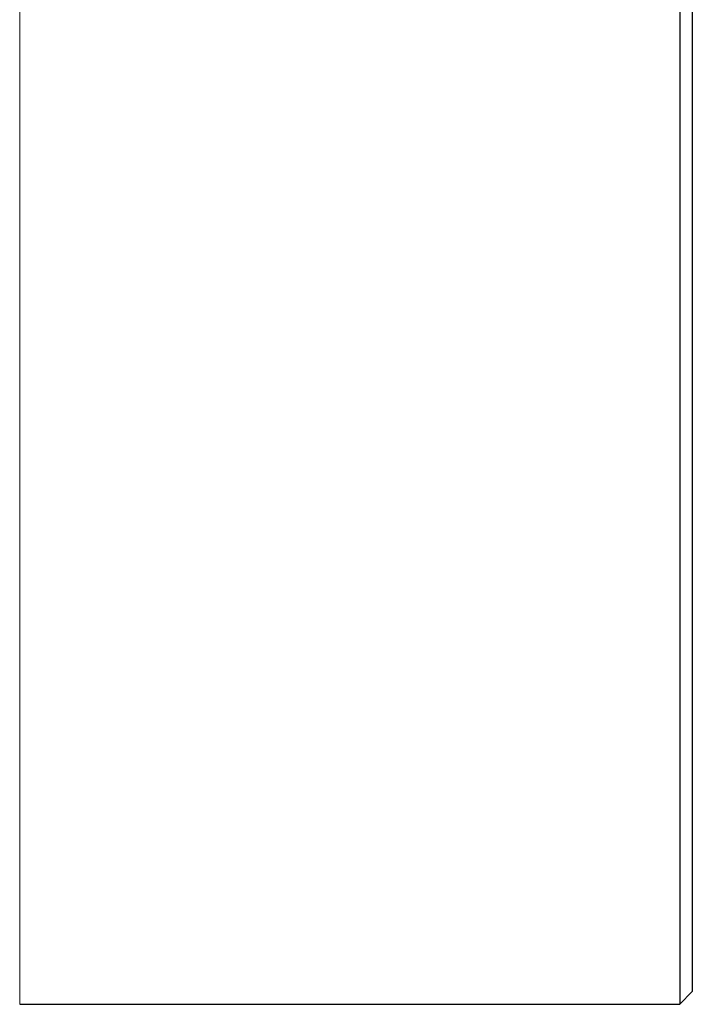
# Model space of a CAD drawing. Header units: inches. Extents: x 0 to 17820, y -10 to 12600.
# Tile 111 of 256: x 6507 to 6613, y 8111 to 8267. Entities that reach past the tile are written whole.
import ezdxf

# ---------------------------------------------------------------- set-up
doc = ezdxf.new("R2010")
doc.units = ezdxf.units.IN
doc.layers.add('1', color=7, linetype='Continuous', true_color=0xffffff)

msp = doc.modelspace()

# ---------------------------------------------------------------- linework, layer by layer
at = {"layer": '1', "color": 2, "linetype": 'Continuous', "lineweight": 25}
for p, q in [((6611.143, 9340.901), (6611.143, 8110.901)), ((6613.143, 9338.901), (6613.143, 8112.901)), ((6611.143, 8110.901), (6613.143, 8112.901)), ((6506.743, 8110.901), (6611.143, 8110.901))]:
    msp.add_line(p, q, dxfattribs=at)
at = {"layer": '1', "color": 110, "linetype": 'Continuous', "lineweight": 13}
msp.add_line((6506.743, 8640.861), (6506.743, 8110.901), dxfattribs=at)

doc.saveas('drawing.dxf')
